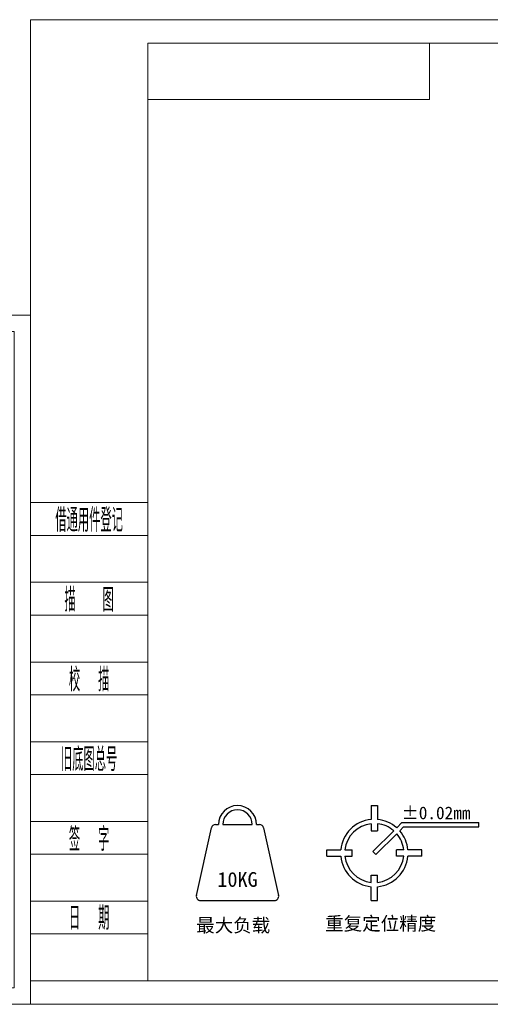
# Model space of a CAD drawing. Header units: millimetres. Extents: x -7686 to -856, y -458 to 6140.
# Tile 69 of 102: x -3783 to -3671, y 1803 to 2039. Entities that reach past the tile are written whole.
import ezdxf
from ezdxf.enums import TextEntityAlignment as Align

# ---------------------------------------------------------------- set-up
doc = ezdxf.new("R2010")
doc.units = ezdxf.units.MM
doc.header["$LTSCALE"] = 5
doc.linetypes.add('CENTER', pattern=[10.16, 6.35, -1.27, 1.27, -1.27])
for name, color, linetype, lineweight in [('1轮廓实线层', 7, 'Continuous', 18), ('2细线层', 4, 'Continuous', 13), ('6文字层', 3, 'Continuous', 13), ('图框层', 7, 'Continuous', 18)]:
    doc.layers.add(name, color=color, linetype=linetype, lineweight=lineweight)
doc.styles.add('PC_TEXTSTYLE', font='ISOCP.SHX', dxfattribs={"width": 0.707, "bigfont": 'GBCBIG.SHX'})

# ---------------------------------------------------------------- blocks, each defined once
blk = doc.blocks.new('ZwmFrameMain_3_A4^_^无分区图框^_^landscape')
at = {"layer": '1轮廓实线层'}
for p, q in [((0, 0), (0, 200)), ((267, 200), (0, 200)), ((267, 200), (267, 0)), ((0, 0), (267, 0))]:
    blk.add_line(p, q, dxfattribs=at)
at = {"layer": '2细线层'}
for p, q in [((-25, -5), (-25, 205)), ((272, 205), (-25, 205)), ((272, 205), (272, -5)), ((-25, -5), (272, -5))]:
    blk.add_line(p, q, dxfattribs=at)
blk = doc.blocks.new('ZwmFrameMain_3_图样代号')
at = {"layer": '2细线层', "linetype": 'Continuous'}
for p in [(60, 0), (0, -12)]:
    blk.add_line(p, (60, -12), dxfattribs=at)
at = {"layer": '6文字层', "style": 'PC_TEXTSTYLE', "width": 2.827942}
blk.add_attdef('图样代号', text='', height=7, rotation=180, dxfattribs=at).set_placement((58.24, -2.4), (2.35, -2.4), align=Align.FIT)
blk = doc.blocks.new('ZwmFrameMain_3_附加栏')
at = {"layer": '2细线层'}
for p, q in [((-25, 102), (0, 102)), ((-25, 95), (0, 95)), ((-25, 85), (0, 85)), ((-25, 78), (0, 78)), ((-25, 68), (0, 68)), ((-25, 61), (0, 61)), ((-25, 51), (0, 51)), ((-25, 44), (0, 44)), ((-25, 34), (0, 34)), ((-25, 27), (0, 27)), ((-25, 17), (0, 17)), ((-25, 10), (0, 10)), ((-25, 0), (0, 0))]:
    blk.add_line(p, q, dxfattribs=at)
at = {"layer": '6文字层', "color": 3, "style": 'PC_TEXTSTYLE'}
for s, width, p in [('借通用件登记', 0.667, (-12.5, 98.5)), ('描   图', 0.6667, (-12.5, 81.5)), ('校  描', 0.667, (-12.5, 64.5)), ('旧底图总号', 0.667, (-12.5, 47.5)), ('签  字', 0.667, (-12.5, 30.5)), ('日  期', 0.667, (-12.49, 13.6))]:
    blk.add_text(s, height=5, dxfattribs=dict(at, width=width)).set_placement(p, align=Align.MIDDLE)
at = {"layer": '6文字层', "style": 'PC_TEXTSTYLE'}
for tag, width, p, p2 in [('借通用件登记', 0.671328, (-23.44, 86.36), (-1.25, 86.36)), ('描图', 2.120922, (-23.44, 69.36), (-1.25, 69.36)), ('校图', 2.149976, (-23.75, 52.06), (-1.25, 52.06)), ('旧底图总号', 0.761452, (-22.84, 35.67), (-1.86, 35.67)), ('签字', 2.026939, (-23.14, 18.37), (-1.56, 18.37)), ('日期', 1.89999, (-22.84, 1.37), (-2.17, 1.37))]:
    blk.add_attdef(tag, text='', height=5, dxfattribs=dict(at, width=width)).set_placement(p, p2, align=Align.FIT)
blk = doc.blocks.new('ZwmFrameMain_1_A4^_^无分区图框^_^landscape')
at = {"layer": '1轮廓实线层'}
for p, q in [((0, 0), (0, 200)), ((267, 200), (0, 200)), ((267, 200), (267, 0)), ((0, 0), (267, 0))]:
    blk.add_line(p, q, dxfattribs=at)
at = {"layer": '2细线层'}
for p, q in [((-25, -5), (-25, 205)), ((272, 205), (-25, 205)), ((272, 205), (272, -5)), ((-25, -5), (272, -5))]:
    blk.add_line(p, q, dxfattribs=at)

msp = doc.modelspace()

# ---------------------------------------------------------------- linework, layer by layer
for p, q in [((-3699.181, 1850.698), (-3699.181, 1847.377)), ((-3699.181, 1850.698), (-3697.664, 1850.698)), ((-3697.664, 1850.698), (-3697.664, 1847.377)), ((-3741.006, 1829.183), (-3737.412, 1845.357)), ((-3736.425, 1846.149), (-3735.72, 1846.149)), ((-3734.709, 1846.149), (-3727.633, 1846.149)), ((-3726.622, 1846.149), (-3725.916, 1846.149)), ((-3724.929, 1845.357), (-3721.335, 1829.183)), ((-3699.181, 1846.361), (-3699.181, 1844.633)), ((-3699.181, 1844.633), (-3697.664, 1844.633)), ((-3698.78, 1839.683), (-3693.789, 1844.674)), ((-3697.664, 1846.361), (-3697.664, 1844.633)), ((-3693.073, 1845.39), (-3691.841, 1846.622)), ((-3692.358, 1844.675), (-3691.422, 1845.611)), ((-3691.841, 1846.622), (-3673.455, 1846.622)), ((-3691.422, 1845.611), (-3673.455, 1845.611)), ((-3673.455, 1845.611), (-3673.455, 1846.622)), ((-3698.065, 1838.968), (-3693.074, 1843.959)), ((-3709.795, 1840.084), (-3706.474, 1840.084)), ((-3709.795, 1838.567), (-3709.795, 1840.084)), ((-3705.458, 1840.084), (-3703.73, 1840.084)), ((-3703.73, 1838.567), (-3703.73, 1840.084)), ((-3693.115, 1838.567), (-3693.115, 1840.084)), ((-3691.387, 1840.084), (-3693.115, 1840.084)), ((-3687.05, 1840.084), (-3690.371, 1840.084)), ((-3687.05, 1838.567), (-3687.05, 1840.084)), ((-3709.795, 1838.567), (-3706.474, 1838.567)), ((-3705.458, 1838.567), (-3703.73, 1838.567)), ((-3698.78, 1839.683), (-3698.065, 1838.968)), ((-3691.387, 1838.567), (-3693.115, 1838.567)), ((-3687.05, 1838.567), (-3690.371, 1838.567)), ((-3699.181, 1834.018), (-3697.664, 1834.018)), ((-3699.181, 1832.29), (-3699.181, 1834.018)), ((-3697.664, 1832.29), (-3697.664, 1834.018)), ((-3699.181, 1827.953), (-3699.181, 1831.274)), ((-3697.664, 1827.953), (-3697.664, 1831.274)), ((-3740.019, 1827.953), (-3722.322, 1827.953)), ((-3699.181, 1827.953), (-3697.664, 1827.953))]:
    msp.add_line(p, q)
for centre, radius, start, end in [((-3731.171, 1846.149), 4.549, 0, 180), ((-3731.171, 1846.149), 3.538, 0, 180), ((-3698.422, 1839.326), 8.087, 95.37938, 174.62062), ((-3698.422, 1839.326), 8.087, 48.58332, 84.62062), ((-3736.425, 1845.138), 1.011, 90, 167.47119), ((-3725.916, 1845.138), 1.011, 12.52881, 90), ((-3698.422, 1839.326), 7.076, 96.15064, 173.84936), ((-3698.422, 1839.326), 7.076, 49.09604, 83.84936), ((-3698.422, 1839.326), 8.087, 5.37938, 41.41668), ((-3698.422, 1839.326), 7.076, 6.15064, 40.90396), ((-3698.422, 1839.326), 8.087, 185.37938, 264.62062), ((-3698.422, 1839.326), 7.076, 186.15064, 263.84936), ((-3698.422, 1839.326), 7.076, 276.15064, 353.84936), ((-3698.422, 1839.326), 8.087, 275.37938, 354.62062), ((-3740.019, 1828.964), 1.011, 167.47119, 270), ((-3722.322, 1828.964), 1.011, 270, 12.52881)]:
    msp.add_arc(centre, radius, start, end)

# ---------------------------------------------------------------- block references
at = {"layer": '图框层'}
for name, p, xscale, yscale, zscale in [('ZwmFrameMain_3_A4^_^无分区图框^_^landscape', (-3752.636, 1808.714), 1.1232, 1.1232, 1.1232), ('ZwmFrameMain_3_图样代号', (-3752.636, 2033.354), 1.1232, 1.1232, 1.1232), ('ZwmFrameMain_1_A4^_^无分区图框^_^landscape', (-3994.574, 1807.029), 0.7862400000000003, 0.7862400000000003, 0.7862400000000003), ('ZwmFrameMain_3_附加栏', (-3752.636, 1808.714), 1.1232, 1.1232, 1.1232)]:
    msp.add_blockref(name, p, dxfattribs=dict(at, xscale=xscale, yscale=yscale, zscale=zscale))

# ---------------------------------------------------------------- texts
at = {"color": 1, "linetype": 'CENTER', "char_height": 3.25, "attachment_point": 1}
for s, width, insert in [('{\\fSimSun|b0|i0|c134|p2;\\C3;最大负载}', 25.85682, (-3741.059, 1823.648)), ('{\\fSimSun|b0|i0|c134|p2;\\C3;重复定位精度}', 27.96178, (-3710.204, 1824.069))]:
    msp.add_mtext_dynamic_manual_height_columns(s, width=width, gutter_width=21.167, heights=[0], dxfattribs=dict(at, insert=insert))
at = {"layer": '6文字层'}
msp.add_text('%%P0.02mm', height=3.0326, dxfattribs=at).set_placement((-3683.667, 1846.531), align=Align.BOTTOM_CENTER)
msp.add_text('10KG', height=3.5381, dxfattribs=at).set_placement((-3731.171, 1833.008), align=Align.MIDDLE)

doc.saveas('drawing.dxf')
